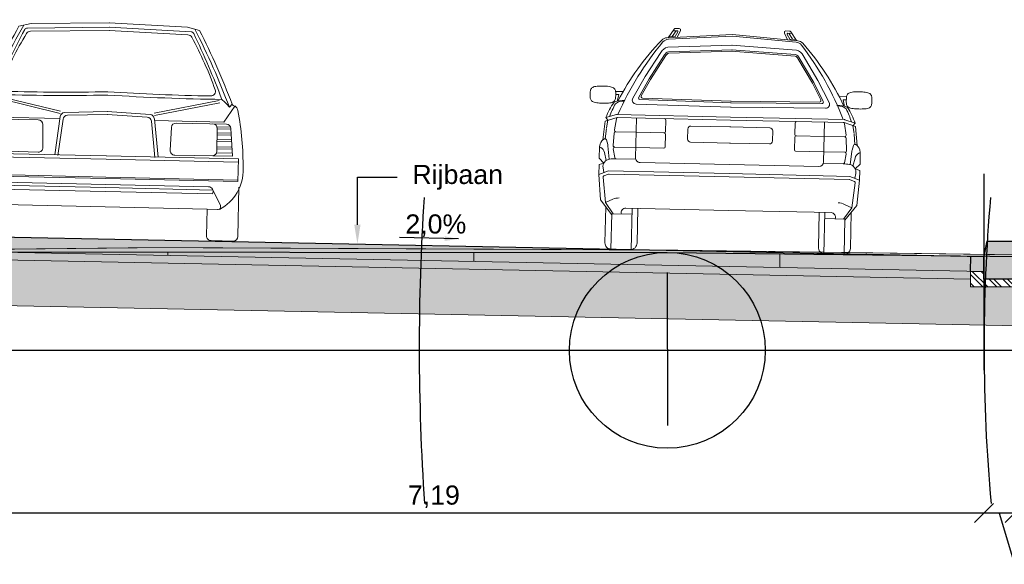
# Model space of a CAD drawing. Header units: metres. Extents: x -1 to 197910, y -70 to 354116.
# Tile 8 of 65: x 30.26 to 36.7, y -56.32 to -52.76. Entities that reach past the tile are written whole.
import ezdxf
from ezdxf import colors
from ezdxf.entities.mleader import LeaderData, LeaderLine
from ezdxf.math import Vec2, Vec3

# ---------------------------------------------------------------- set-up
doc = ezdxf.new("R2010")
doc.units = ezdxf.units.M
doc.header["$PDMODE"] = 1
doc.linetypes.add('ACAD_ISO02W100', pattern=[15, 12, -3])
for name, color, linetype, lineweight in [('B-WE-VH-VERHARDING_BETON-A-200', 252, 'Continuous', 18), ('N-WE-AL-DETAIL-G', 7, 'Continuous', 9), ('X-XX-AL-AANKLEDING-T25', 7, 'Continuous', 25), ('X-XX-AL-CONSTRUCTIELIJN-GD', 7, 'Continuous', 25), ('X-XX-AL-DETAIL1-G', 7, 'Continuous', 18), ('X-XX-AL-DETAIL1-GD', 7, 'Continuous', 25)]:
    doc.layers.add(name, color=color, linetype=linetype, lineweight=lineweight)
doc.styles.add('NLCS_ISO', font='arial.ttf')
doc.styles.add('ROMANS', font='romans.shx', dxfattribs={"width": 0.9})
doc.styles.get("Standard").update_dxf_attribs({"font": 'arial.ttf'})
doc.dimstyles.new('1_50', dxfattribs={"dimscale": 0.05, "dimtxt": 1.8, "dimasz": 1.8, "dimexe": 1.8, "dimexo": 0.625, "dimgap": 0.9, "dimtad": 1, "dimlfac": -1, "dimzin": 0, "dimdsep": 46, "dimtxsty": 'ROMANS', "dimcen": 0.9, "dimse1": 1, "dimse2": 1, "dimadec": 0, "dimazin": 0, "dimtfac": 1, "dimtix": 1, "dimtofl": 0, "dimtmove": 2, "dimatfit": 3, "dimfxl": 1, "dimtolj": 1, "dimtzin": 0, "dimarcsym": 0})
doc.dimstyles.new('NLCS_1-50', dxfattribs={"dimscale": 0.05, "dimtxt": 2.5, "dimasz": 2.5, "dimexe": 1.25, "dimexo": 0.625, "dimtad": 1, "dimtxsty": 'Standard', "dimblk": 'OBLIQUE', "dimcen": 0, "dimse1": 1, "dimse2": 1, "dimadec": 0, "dimazin": 0, "dimtfac": 1, "dimtmove": 0, "dimatfit": 3, "dimfxl": 1, "dimarcsym": 0})

# ---------------------------------------------------------------- blocks, each defined once
blk = doc.blocks.new('Auto-a6_1')
at = {"color": 0, "linetype": 'Continuous'}
for p, q in [((0.3354, 1.3885), (0.7618, 1.4196)), ((0.3435, 1.389), (0.3817, 1.4464)), ((0.3683, 1.3969), (0.3932, 1.4356)), ((0.4009, 1.4358), (0.3746, 1.4358)), ((0.3875, 1.3979), (0.4053, 1.4283)), ((0.39, 1.4508), (0.4134, 1.4508)), ((0.4224, 1.4364), (0.4009, 1.3933)), ((1.1896, 1.3885), (0.7632, 1.4196)), ((1.1026, 1.4364), (1.1241, 1.3933)), ((1.135, 1.4508), (1.1115, 1.4508)), ((1.1375, 1.3979), (1.1198, 1.4283)), ((1.1241, 1.4358), (1.1504, 1.4358)), ((1.1567, 1.3969), (1.1318, 1.4356)), ((1.1815, 1.389), (1.1433, 1.4464)), ((0.3448, 1.3792), (0.7625, 1.4096)), ((0.3479, 1.3957), (0.3875, 1.3979)), ((1.1802, 1.3792), (0.7625, 1.4096)), ((1.177, 1.3957), (1.1375, 1.3979)), ((0.2965, 1.2923), (0.1985, 1.1326)), ((0.7642, 1.3499), (0.342, 1.3274)), ((0.7658, 1.3199), (0.3468, 1.2977)), ((0.7663, 1.3099), (0.3487, 1.2877)), ((0.7587, 1.3099), (1.1763, 1.2877)), ((0.7592, 1.3199), (1.1782, 1.2977)), ((0.7608, 1.3499), (1.183, 1.3274)), ((1.2284, 1.2923), (1.3265, 1.1326)), ((0.3226, 1.2774), (0.2246, 1.1176)), ((0.3313, 1.2725), (0.2332, 1.1126)), ((1.1937, 1.2725), (1.2918, 1.1126)), ((1.2024, 1.2774), (1.3005, 1.1176)), ((0.1985, 1.1326), (0.1213, 0.9888)), ((0.2246, 1.1176), (0.1591, 0.9958)), ((0.2332, 1.1126), (0.1757, 1.0056)), ((1.2918, 1.1126), (1.3493, 1.0056)), ((1.3005, 1.1176), (1.3659, 0.9958)), ((1.3265, 1.1326), (1.4037, 0.9888)), ((-0.1574, 1.0317), (-0.1581, 1.0263)), ((-0.1561, 1.0369), (-0.1574, 1.0317)), ((-0.1542, 1.0418), (-0.1561, 1.0369)), ((-0.1514, 1.0462), (-0.1542, 1.0418)), ((-0.1478, 1.0502), (-0.1514, 1.0462)), ((-0.143, 1.0537), (-0.1478, 1.0502)), ((-0.1372, 1.0565), (-0.143, 1.0537)), ((-0.1302, 1.0587), (-0.1372, 1.0565)), ((-0.1224, 1.0604), (-0.1302, 1.0587)), ((-0.1138, 1.0617), (-0.1224, 1.0604)), ((-0.1046, 1.0626), (-0.1138, 1.0617)), ((-0.095, 1.0631), (-0.1046, 1.0626)), ((-0.0851, 1.0634), (-0.095, 1.0631)), ((-0.075, 1.0635), (-0.0851, 1.0634)), ((-0.0649, 1.0634), (-0.075, 1.0635)), ((-0.055, 1.0631), (-0.0649, 1.0634)), ((-0.0454, 1.0626), (-0.055, 1.0631)), ((-0.0362, 1.0617), (-0.0454, 1.0626)), ((-0.0276, 1.0604), (-0.0362, 1.0617)), ((-0.0198, 1.0587), (-0.0276, 1.0604)), ((-0.0128, 1.0565), (-0.0198, 1.0587)), ((-0.007, 1.0537), (-0.0128, 1.0565)), ((-0.0022, 1.0502), (-0.007, 1.0537)), ((0.0014, 1.0462), (-0.0022, 1.0502)), ((0.0042, 1.0418), (0.0014, 1.0462)), ((0.0061, 1.0369), (0.0042, 1.0418)), ((0.055, 1.03), (0.005, 1.03)), ((0.0074, 1.0317), (0.0061, 1.0369)), ((0.0081, 1.0263), (0.0074, 1.0317)), ((1.47, 1.03), (1.52, 1.03)), ((1.5169, 1.0263), (1.5176, 1.0317)), ((1.5176, 1.0317), (1.5189, 1.0369)), ((1.5189, 1.0369), (1.5208, 1.0418)), ((1.5208, 1.0418), (1.5236, 1.0462)), ((1.5236, 1.0462), (1.5272, 1.0502)), ((1.5272, 1.0502), (1.532, 1.0537)), ((1.532, 1.0537), (1.5378, 1.0565)), ((1.5378, 1.0565), (1.5448, 1.0587)), ((1.5448, 1.0587), (1.5526, 1.0604)), ((1.5526, 1.0604), (1.5612, 1.0617)), ((1.5612, 1.0617), (1.5704, 1.0626)), ((1.5704, 1.0626), (1.58, 1.0631)), ((1.58, 1.0631), (1.5899, 1.0634)), ((1.5899, 1.0634), (1.6, 1.0635)), ((1.6, 1.0635), (1.6101, 1.0634)), ((1.6101, 1.0634), (1.62, 1.0631)), ((1.62, 1.0631), (1.6296, 1.0626)), ((1.6296, 1.0626), (1.6388, 1.0617)), ((1.6388, 1.0617), (1.6474, 1.0604)), ((1.6474, 1.0604), (1.6552, 1.0587)), ((1.6552, 1.0587), (1.6622, 1.0565)), ((1.6622, 1.0565), (1.668, 1.0537)), ((1.668, 1.0537), (1.6728, 1.0502)), ((1.6728, 1.0502), (1.6764, 1.0462)), ((1.6764, 1.0462), (1.6792, 1.0418)), ((1.6792, 1.0418), (1.6811, 1.0369)), ((1.6811, 1.0369), (1.6824, 1.0317)), ((1.6824, 1.0317), (1.6831, 1.0263)), ((-0.1585, 1.0207), (-0.1586, 1.015)), ((-0.1586, 1.015), (-0.1585, 0.9943)), ((-0.1581, 1.0263), (-0.1585, 1.0207)), ((-0.1585, 0.9943), (-0.1581, 0.9887)), ((-0.1581, 0.9887), (-0.1574, 0.9833)), ((-0.1574, 0.9833), (-0.1561, 0.9781)), ((-0.1561, 0.9781), (-0.1542, 0.9732)), ((-0.1542, 0.9732), (-0.1514, 0.9688)), ((-0.1514, 0.9688), (-0.1478, 0.9648)), ((-0.0022, 0.9648), (0.0014, 0.9688)), ((0.0014, 0.9688), (0.0042, 0.9732)), ((0.0042, 0.9732), (0.0061, 0.9781)), ((0.0061, 0.9781), (0.0074, 0.9833)), ((0.0074, 0.9833), (0.0081, 0.9887)), ((0.0085, 1.0207), (0.0081, 1.0263)), ((0.0081, 0.9887), (0.0085, 0.9943)), ((0.0086, 1), (0.0085, 1.0207)), ((0.0085, 0.9943), (0.0086, 1)), ((0.03, 1.01), (0.01, 1.01)), ((0.02, 0.965), (0.03, 1.01)), ((0.1678, 0.981), (0.7646, 0.9739)), ((0.1844, 0.9909), (0.7647, 0.9839)), ((1.3406, 0.9909), (0.7603, 0.9839)), ((1.3572, 0.981), (0.7604, 0.9739)), ((1.495, 1.01), (1.515, 1.01)), ((1.505, 0.965), (1.495, 1.01)), ((1.5164, 1), (1.5165, 1.0207)), ((1.5165, 0.9943), (1.5164, 1)), ((1.5165, 1.0207), (1.5169, 1.0263)), ((1.5169, 0.9887), (1.5165, 0.9943)), ((1.5176, 0.9833), (1.5169, 0.9887)), ((1.5189, 0.9781), (1.5176, 0.9833)), ((1.5208, 0.9732), (1.5189, 0.9781)), ((1.5236, 0.9688), (1.5208, 0.9732)), ((1.5272, 0.9648), (1.5236, 0.9688)), ((1.6764, 0.9688), (1.6728, 0.9648)), ((1.6792, 0.9732), (1.6764, 0.9688)), ((1.6811, 0.9781), (1.6792, 0.9732)), ((1.6824, 0.9833), (1.6811, 0.9781)), ((1.6831, 0.9887), (1.6824, 0.9833)), ((1.6831, 1.0263), (1.6835, 1.0207)), ((1.6835, 0.9943), (1.6831, 0.9887)), ((1.6835, 1.0207), (1.6836, 1.015)), ((1.6836, 1.015), (1.6835, 0.9943)), ((-0.1478, 0.9648), (-0.143, 0.9613)), ((-0.143, 0.9613), (-0.1372, 0.9585)), ((-0.1372, 0.9585), (-0.1302, 0.9563)), ((-0.1302, 0.9563), (-0.1224, 0.9546)), ((-0.1224, 0.9546), (-0.1138, 0.9533)), ((-0.1138, 0.9533), (-0.1046, 0.9524)), ((-0.1046, 0.9524), (-0.095, 0.9519)), ((-0.095, 0.9519), (-0.0851, 0.9516)), ((-0.0851, 0.9516), (-0.075, 0.9515)), ((-0.075, 0.9515), (-0.0649, 0.9516)), ((-0.0649, 0.9516), (-0.055, 0.9519)), ((-0.055, 0.9519), (-0.0454, 0.9524)), ((-0.0454, 0.9524), (-0.0362, 0.9533)), ((-0.0362, 0.9533), (-0.0276, 0.9546)), ((-0.0276, 0.9546), (-0.0198, 0.9563)), ((-0.0198, 0.9563), (-0.0128, 0.9585)), ((-0.0128, 0.9585), (-0.007, 0.9613)), ((-0.007, 0.9613), (-0.0022, 0.9648)), ((0.1427, 0.9513), (0.7642, 0.9439)), ((1.3823, 0.9513), (0.7608, 0.9439)), ((1.532, 0.9613), (1.5272, 0.9648)), ((1.5378, 0.9585), (1.532, 0.9613)), ((1.5448, 0.9563), (1.5378, 0.9585)), ((1.5526, 0.9546), (1.5448, 0.9563)), ((1.5612, 0.9533), (1.5526, 0.9546)), ((1.5704, 0.9524), (1.5612, 0.9533)), ((1.58, 0.9519), (1.5704, 0.9524)), ((1.5899, 0.9516), (1.58, 0.9519)), ((1.6, 0.9515), (1.5899, 0.9516)), ((1.6101, 0.9516), (1.6, 0.9515)), ((1.62, 0.9519), (1.6101, 0.9516)), ((1.6296, 0.9524), (1.62, 0.9519)), ((1.6388, 0.9533), (1.6296, 0.9524)), ((1.6474, 0.9546), (1.6388, 0.9533)), ((1.6552, 0.9563), (1.6474, 0.9546)), ((1.6622, 0.9585), (1.6552, 0.9563)), ((1.668, 0.9613), (1.6622, 0.9585)), ((1.6728, 0.9648), (1.668, 0.9613)), ((0.0205, 0.86), (-0.056, 0.8356)), ((0.0159, 0.8795), (-0.0515, 0.858)), ((-0.0515, 0.858), (-0.0383, 0.841)), ((-0.0468, 0.7906), (-0.0381, 0.8413)), ((0.0057, 0.7783), (0.017, 0.8522)), ((0.0189, 0.88), (0.7625, 0.88)), ((0.0205, 0.86), (0.7625, 0.86)), ((0.1478, 0.6), (0.1478, 0.86)), ((0.3401, 0.85), (0.3401, 0.7767)), ((1.5061, 0.88), (0.7625, 0.88)), ((1.5045, 0.86), (0.7625, 0.86)), ((1.1849, 0.85), (1.1849, 0.7767)), ((1.3772, 0.6), (1.3772, 0.86)), ((1.5045, 0.86), (1.581, 0.8356)), ((1.5193, 0.7783), (1.508, 0.8522)), ((1.5091, 0.8795), (1.5765, 0.858)), ((1.5718, 0.7906), (1.5631, 0.8413)), ((1.5765, 0.858), (1.5633, 0.841)), ((-0.0693, 0.7118), (-0.056, 0.8356)), ((-0.0543, 0.7194), (-0.0468, 0.7865)), ((0.485, 0.795), (0.485, 0.73)), ((0.765, 0.815), (0.505, 0.815)), ((0.76, 0.815), (1.02, 0.815)), ((1.04, 0.795), (1.04, 0.73)), ((1.5793, 0.7194), (1.5718, 0.7865)), ((1.5943, 0.7118), (1.581, 0.8356)), ((-0.0363, 0.6824), (-0.0451, 0.7122)), ((-0.0006, 0.677), (0.0033, 0.7572)), ((0.0132, 0.7667), (0.1478, 0.7667)), ((0.1478, 0.7667), (0.3301, 0.7667)), ((0.3401, 0.7567), (0.3401, 0.6765)), ((0.505, 0.71), (0.765, 0.71)), ((1.02, 0.71), (0.76, 0.71)), ((1.1849, 0.7567), (1.1849, 0.6765)), ((1.3772, 0.7667), (1.1949, 0.7667)), ((1.5118, 0.7667), (1.3772, 0.7667)), ((1.5256, 0.677), (1.5217, 0.7572)), ((1.5613, 0.6824), (1.5701, 0.7122)), ((-0.0858, 0.6849), (-0.09, 0.6671)), ((-0.09, 0.6671), (-0.09, 0.5921)), ((-0.0806, 0.6618), (-0.09, 0.6671)), ((-0.025, 0.5874), (-0.0345, 0.6737)), ((0.0113, 0.5982), (0.001, 0.6547)), ((0.0109, 0.6665), (0.1478, 0.6665)), ((0.1478, 0.6665), (0.3301, 0.6665)), ((1.3772, 0.6665), (1.1949, 0.6665)), ((1.5141, 0.6665), (1.3772, 0.6665)), ((1.5137, 0.5982), (1.524, 0.6547)), ((1.55, 0.5874), (1.5595, 0.6737)), ((1.6056, 0.6618), (1.615, 0.6671)), ((1.6108, 0.6849), (1.615, 0.6671)), ((1.615, 0.6671), (1.615, 0.5921)), ((-0.0592, 0.5607), (-0.09, 0.5921)), ((-0.0434, 0.5773), (-0.0567, 0.6303)), ((0.02, 0.59), (0.1478, 0.59)), ((1.505, 0.59), (1.3772, 0.59)), ((1.5684, 0.5773), (1.5816, 0.6303)), ((1.5842, 0.5607), (1.615, 0.5921)), ((-0.0592, 0.5607), (-0.09, 0.55)), ((-0.09, 0.55), (-0.09, 0.4857)), ((-0.0577, 0.498), (-0.0636, 0.5291)), ((0.1778, 0.57), (0.7625, 0.57)), ((1.3472, 0.57), (0.7625, 0.57)), ((1.5827, 0.498), (1.5886, 0.5291)), ((1.5842, 0.5607), (1.615, 0.55)), ((1.615, 0.55), (1.615, 0.4857)), ((-0.09, 0.4857), (-0.0264, 0.51)), ((-0.09, 0.4857), (-0.075, 0.32)), ((-0.0432, 0.3035), (-0.0613, 0.4675)), ((-0.0571, 0.4768), (-0.0274, 0.4882)), ((-0.0264, 0.51), (0.7625, 0.51)), ((-0.0217, 0.49), (0.7625, 0.49)), ((1.5514, 0.51), (0.7625, 0.51)), ((1.5467, 0.49), (0.7625, 0.49)), ((1.615, 0.4857), (1.5514, 0.51)), ((1.5821, 0.4768), (1.5524, 0.4882)), ((1.5682, 0.3035), (1.5864, 0.4675)), ((1.615, 0.4857), (1.6, 0.32)), ((-0.0432, 0.3035), (0.0051, 0.3258)), ((1.5682, 0.3035), (1.5199, 0.3258)), ((-0.075, 0.32), (0, 0.2236)), ((0.0103, 0.23), (-0.0432, 0.3035)), ((-0.04, 0.275), (-0.04, 0.0395)), ((0.0923, 0.27), (0.7625, 0.27)), ((0.1333, 0.27), (0.1333, 0)), ((0.17, 0.04), (0.17, 0.27)), ((1.4327, 0.27), (0.7625, 0.27)), ((1.355, 0.04), (1.355, 0.27)), ((1.3917, 0.27), (1.3917, 0)), ((1.5147, 0.23), (1.5682, 0.3035)), ((1.6, 0.32), (1.525, 0.2236)), ((1.565, 0.275), (1.565, 0.0395)), ((0, 0.23), (0.1333, 0.23)), ((0, 0), (0, 0.23)), ((1.525, 0.23), (1.3917, 0.23)), ((1.525, 0), (1.525, 0.23)), ((0, 0), (0.125, 0)), ((0.125, 0), (0.13, 0)), ((1.4, 0), (1.395, 0)), ((1.525, 0), (1.4, 0))]:
    blk.add_line(p, q, dxfattribs=at)
at = {"color": 0, "linetype": 'Continuous', "flags": 128}
blk.add_lwpolyline([(-0.0281, 0.8655, -0.031223), (0.0083, 0.9504, -0.183266), (0.0652, 0.9685)], format="xyb", dxfattribs=at)
at = {"color": 0, "linetype": 'Continuous'}
for centre, radius, start, end in [((0.39, 1.4408), 0.01, 90, 146.34331), ((0.4009, 1.4308), 0.005, 329.7519, 90), ((0.4135, 1.4408), 0.01, 333.43495, 90), ((1.1115, 1.4408), 0.01, 90, 206.56505), ((1.1241, 1.4308), 0.005, 90, 210.2481), ((1.135, 1.4408), 0.01, 33.65669, 90), ((1.5437, 0.2206), 1.6936, 137.1356, 153.8143), ((1.8569, 0.1246), 1.9805, 141.38886, 157.57895), ((0.339, 1.3386), 0.05, 94.16506, 137.1356), ((0.3484, 1.3293), 0.05, 94.16506, 141.38886), ((1.1766, 1.3293), 0.05, 38.61114, 85.83494), ((1.186, 1.3386), 0.05, 42.8644, 85.83494), ((-0.3319, 0.1246), 1.9805, 22.42105, 38.61114), ((-0.0187, 0.2206), 1.6936, 26.1857, 42.8644), ((0.359, 1.2585), 0.071, 103.83346, 151.60818), ((0.359, 1.2585), 0.041, 107.25904, 152.60342), ((0.359, 1.2585), 0.031, 109.40631, 153.22559), ((1.166, 1.2585), 0.031, 26.77441, 70.59369), ((1.166, 1.2585), 0.041, 27.39658, 72.74096), ((1.166, 1.2585), 0.071, 28.39182, 76.16654), ((0.0572, 0.8416), 0.131, 84.78527, 116.14852), ((0.143, 0.9763), 0.025, 150.14629, 269.31324), ((0.1679, 0.991), 0.01, 151.76244, 269.31324), ((0.1845, 1.0008), 0.01, 151.76244, 269.31324), ((1.3405, 1.0008), 0.01, 270.68676, 28.23756), ((1.3571, 0.991), 0.01, 270.68676, 28.23756), ((1.382, 0.9763), 0.025, 270.68676, 29.85371), ((1.4678, 0.8416), 0.131, 63.85148, 95.21473), ((1.4644, 0.8844), 0.0842, 51.5541, 93.0946), ((0.2883, 0.7502), 0.3565, 144.09921, 162.39194), ((0.8558, 0.6165), 0.7405, 19.64829, 26.80184), ((1.2367, 0.7502), 0.3565, 17.60806, 35.90079), ((0.0189, 0.87), 0.01, 90, 107.69933), ((0.0269, 0.8506), 0.01, 90, 170.95994), ((0.3301, 0.85), 0.01, 0, 90), ((1.1949, 0.85), 0.01, 90, 180), ((1.4981, 0.8506), 0.01, 9.04006, 90), ((1.5061, 0.87), 0.01, 72.30067, 90), ((0.0156, 0.7767), 0.01, 170.95994, 270), ((0.3301, 0.7767), 0.01, 270, 0), ((0.505, 0.795), 0.02, 90, 180), ((1.02, 0.795), 0.02, 0, 90), ((1.1949, 0.7767), 0.01, 180, 270), ((1.5094, 0.7767), 0.01, 270, 9.04006), ((-0.0371, 0.6734), 0.05, 116.06206, 166.78649), ((-0.0547, 0.7094), 0.01, 16.49031, 116.06206), ((0.0132, 0.7567), 0.01, 90, 177.22906), ((0.3301, 0.7567), 0.01, 0, 90), ((0.505, 0.73), 0.02, 180, 270), ((1.02, 0.73), 0.02, 270, 0), ((1.1949, 0.7567), 0.01, 90, 180), ((1.5118, 0.7567), 0.01, 2.77094, 90), ((1.5797, 0.7094), 0.01, 63.93794, 163.50969), ((1.5621, 0.6734), 0.05, 13.21351, 63.93794), ((-0.1052, 0.6182), 0.05, 14.02411, 60.62019), ((-0.0842, 0.6682), 0.05, 6.33453, 16.49031), ((0.0094, 0.6765), 0.01, 177.22906, 270), ((0.0109, 0.6565), 0.01, 90, 190.31902), ((0.3301, 0.6765), 0.01, 270, 0), ((1.1949, 0.6765), 0.01, 180, 270), ((1.5141, 0.6565), 0.01, 349.68098, 90), ((1.5156, 0.6765), 0.01, 270, 2.77094), ((1.6092, 0.6682), 0.05, 163.50969, 173.66547), ((1.6302, 0.6182), 0.05, 119.37981, 165.97589), ((-0.0144, 0.5384), 0.05, 98.75436, 190.61966), ((0.0101, 0.3793), 0.211, 87.29757, 98.75436), ((0.0211, 0.6), 0.01, 190.31902, 270), ((0.1778, 0.6), 0.03, 180, 270), ((1.3472, 0.6), 0.03, 270, 0), ((1.5039, 0.6), 0.01, 270, 349.68098), ((1.5149, 0.3793), 0.211, 81.24564, 92.70243), ((1.5394, 0.5384), 0.05, 349.38034, 81.24564), ((-0.0514, 0.4686), 0.01, 124.83776, 186.70655), ((-0.0217, 0.48), 0.01, 90, 124.83776), ((1.5467, 0.48), 0.01, 55.16224, 90), ((1.5764, 0.4686), 0.01, 353.29345, 55.16224), ((0.047, 0.235), 0.1, 90, 114.7897), ((1.478, 0.235), 0.1, 65.2103, 90), ((0.0923, 0.24), 0.03, 90, 199.47122), ((1.4327, 0.24), 0.03, 340.52878, 90), ((0, 0.0395), 0.04, 180, 270), ((0.1275, 0.0425), 0.0426, 266.63354, 3.36646), ((1.3975, 0.0425), 0.0426, 176.63354, 273.36646), ((1.525, 0.0395), 0.04, 270, 0)]:
    blk.add_arc(centre, radius, start, end, dxfattribs=at)
blk.add_point((1.6825, 0), dxfattribs=at)
blk = doc.blocks.new('auto-v18_1')
at = {"color": 0, "linetype": 'Continuous'}
for p, q in [((0.2501, 1.3713), (0.3302, 1.3905)), ((0.3057, 1.3615), (0.8415, 1.3795)), ((0.3259, 1.3404), (0.8415, 1.3577)), ((0.3302, 1.3905), (0.8415, 1.4077)), ((1.3514, 1.3905), (0.8401, 1.4077)), ((1.3759, 1.3615), (0.8401, 1.3795)), ((1.3557, 1.3404), (0.8401, 1.3577)), ((1.4316, 1.3713), (1.3514, 1.3905)), ((0.1085, 0.9012), (0.5321, 0.8086)), ((0.1116, 0.9153), (0.5352, 0.8228)), ((1.57, 0.9153), (1.1465, 0.8228)), ((1.5731, 0.9012), (1.1496, 0.8086)), ((0.0775, 0.775), (0.0093, 0.8825)), ((0.0442, 0.8731), (0.0268, 0.894)), ((1.6041, 0.775), (1.6724, 0.8825)), ((1.6374, 0.8731), (1.6549, 0.894)), ((0.0775, 0.775), (0.5312, 0.775)), ((0.5031, 0.5371), (0.5331, 0.7877)), ((0.5615, 0.8141), (0.8415, 0.827)), ((0.5805, 0.7971), (0.8424, 0.8092)), ((1.1011, 0.7971), (0.8393, 0.8092)), ((1.1201, 0.8141), (0.8401, 0.827)), ((1.1785, 0.5371), (1.1485, 0.7877)), ((1.6041, 0.775), (1.1504, 0.775)), ((0.031, 0.7358), (0.0162, 0.5552)), ((0.1204, 0.7315), (0.0305, 0.7315)), ((0.0334, 0.7446), (0.123, 0.7446)), ((0.0608, 0.7624), (0.3903, 0.7624)), ((0.1204, 0.5841), (0.1204, 0.7324)), ((0.4203, 0.7337), (0.4247, 0.5836)), ((0.5243, 0.5339), (0.5521, 0.7707)), ((1.1574, 0.5339), (1.1295, 0.7707)), ((1.2613, 0.7337), (1.2569, 0.5836)), ((1.6208, 0.7624), (1.2913, 0.7624)), ((1.6482, 0.7446), (1.5587, 0.7446)), ((1.5613, 0.5841), (1.5613, 0.7324)), ((1.5613, 0.7315), (1.6511, 0.7315)), ((1.6506, 0.7358), (1.6654, 0.5552)), ((0.1204, 0.6923), (0.026, 0.6923)), ((0.1204, 0.6489), (0.026, 0.6489)), ((0.0275, 0.7054), (0.1204, 0.7054)), ((0.0275, 0.662), (0.1204, 0.662)), ((1.6541, 0.7054), (1.5613, 0.7054)), ((1.5613, 0.6923), (1.6556, 0.6923)), ((1.6541, 0.662), (1.5613, 0.662)), ((1.5613, 0.6489), (1.6556, 0.6489)), ((0.1204, 0.6006), (0.0215, 0.6006)), ((0.023, 0.6137), (0.1204, 0.6137)), ((1.6586, 0.6137), (1.5613, 0.6137)), ((1.5613, 0.6006), (1.6601, 0.6006)), ((-0.022, 0.5371), (0.8392, 0.5371)), ((-0.022, 0.3894), (-0.022, 0.5371)), ((-0.022, 0.5164), (0.8408, 0.5164)), ((0.3945, 0.5523), (0.0162, 0.5552)), ((0.0185, 0.5745), (0.1219, 0.5745)), ((1.7036, 0.5164), (0.8408, 0.5164)), ((1.7036, 0.5371), (0.8424, 0.5371)), ((1.2872, 0.5523), (1.6654, 0.5552)), ((1.6632, 0.5745), (1.5597, 0.5745)), ((1.7036, 0.3894), (1.7036, 0.5371)), ((-0.022, 0.3994), (0.8408, 0.3994)), ((-0.022, 0.3894), (0.8408, 0.3894)), ((1.7036, 0.3994), (0.8408, 0.3994)), ((1.7036, 0.3894), (0.8408, 0.3894)), ((-0.03, 0.03), (-0.03, 0.3531)), ((0.0891, 0.233), (0.1396, 0.3303)), ((0.1396, 0.3303), (0.8409, 0.3303)), ((0.1681, 0.3512), (0.8409, 0.3512)), ((1.5135, 0.3512), (0.8408, 0.3512)), ((1.5421, 0.3303), (0.8408, 0.3303)), ((1.5925, 0.233), (1.5421, 0.3303)), ((1.7116, 0.03), (1.7116, 0.3531)), ((0.1428, 0.305), (0.8409, 0.305)), ((1.5388, 0.305), (0.8408, 0.305)), ((0.1068, 0.2038), (0.1748, 0.2038)), ((0.1748, 0.2038), (0.1748, 0.03)), ((0.1748, 0.2038), (0.8408, 0.2038)), ((1.5068, 0.2038), (0.8408, 0.2038)), ((1.5748, 0.2038), (1.5068, 0.2038)), ((1.5068, 0.2038), (1.5068, 0.03)), ((0, 0), (0.1448, 0)), ((1.6816, 0), (1.5368, 0))]:
    blk.add_line(p, q, dxfattribs=at)
for centre, radius, start, end in [((4.793, -1.0447), 5.1454, 151.99518, 157.86841), ((4.793, -1.0447), 5.1214, 151.75154, 158.00917), ((0.3064, 1.3415), 0.02, 91.924, 153.12037), ((1.3752, 1.3415), 0.02, 26.87963, 88.076), ((-3.1113, -1.0447), 5.1214, 21.99083, 28.24846), ((-3.1113, -1.0447), 5.1454, 22.13159, 28.00482), ((5.1701, -1.1238), 5.4728, 153.12037, 158.03035), ((2.3446, 0.1504), 2.3574, 150.1047, 159.25459), ((0.3269, 1.3104), 0.03, 91.924, 150.1047), ((1.3547, 1.3104), 0.03, 29.8953, 88.076), ((-0.663, 0.1504), 2.3574, 20.74541, 29.8953), ((-3.4884, -1.1238), 5.4728, 21.96965, 26.87963), ((0.1681, 0.9748), 0.03, 159.25459, 269.62676), ((1.5135, 0.9748), 0.03, 270.37324, 20.74541), ((0.242, 0.7213), 0.2493, 126.16228, 142.51383), ((0.2557, 14.4165), 13.4937, 269.31639, 272.48544), ((0.2557, 14.4165), 13.472, 269.62676, 272.49235), ((1.4259, 14.4165), 13.472, 267.50765, 270.37324), ((1.4259, 14.4165), 13.4937, 267.51456, 270.68361), ((1.4396, 0.7213), 0.2493, 37.48617, 53.83772), ((1.981, 0.438), 2.0357, 168.22317, 178.99767), ((0.0338, 0.8424), 0.047, 121.42486, 166.35783), ((0.0098, 0.9007), 0.0183, 268.29174, 338.20651), ((1.6718, 0.9007), 0.0183, 201.79349, 271.70826), ((1.6479, 0.8424), 0.047, 13.64217, 58.57514), ((-0.2994, 0.438), 2.0357, 1.00233, 11.77682), ((0.5629, 0.784), 0.03, 94.02838, 171.3846), ((0.5819, 0.7672), 0.03, 92.64262, 173.29654), ((1.0998, 0.7672), 0.03, 6.70346, 87.35738), ((1.1187, 0.784), 0.03, 8.6154, 85.97162), ((0.0608, 0.7324), 0.03, 90, 173.41825), ((0.1504, 0.7324), 0.03, 90, 180), ((0.3903, 0.7324), 0.03, 2.58294, 90), ((1.2913, 0.7324), 0.03, 90, 177.41706), ((1.5313, 0.7324), 0.03, 0, 90), ((1.6208, 0.7324), 0.03, 6.58175, 90), ((0.1504, 0.5841), 0.03, 180, 269.51238), ((0.3947, 0.5823), 0.03, 269.51238, 2.58295), ((1.2869, 0.5823), 0.03, 177.41705, 270.48762), ((1.5313, 0.5841), 0.03, 270.48763, 0), ((0.2369, 0.4579), 0.2917, 176.91144, 240.57421), ((1.4447, 0.4579), 0.2917, 299.42579, 3.08856), ((0.1681, 0.3212), 0.03, 90, 212.38711), ((1.5135, 0.3212), 0.03, 327.61289, 90), ((0.1068, 0.2238), 0.02, 152.59782, 270), ((1.5748, 0.2238), 0.02, 270, 27.40218), ((0, 0.03), 0.03, 180, 270), ((0.1448, 0.03), 0.03, 270, 0), ((1.5368, 0.03), 0.03, 180, 270), ((1.6816, 0.03), 0.03, 270, 0)]:
    blk.add_arc(centre, radius, start, end, dxfattribs=at)
blk.add_point((1.7308, -0.0062), dxfattribs=at)
blk = doc.blocks.new('_Oblique')
at = {"color": 0, "linetype": 'ByBlock', "lineweight": -2}
blk.add_line((-0.5, -0.5), (0.5, 0.5), dxfattribs=at)
blk = doc.blocks.new('*D44')
at = {"layer": 'Defpoints', "color": 0, "transparency": 16777216}
for p in [(36.7663, -54.2109), (36.5663, -54.4609), (36.5663, -55.9888)]:
    blk.add_point(p, dxfattribs=at)
at = {"layer": 'N-WE-AL-DETAIL-G', "color": 0, "lineweight": -2, "transparency": 16777216}
for p, q in [((36.7663, -55.9888), (36.5663, -55.9888)), ((36.6663, -55.9888), (36.7667, -56.3236)), ((36.7667, -56.3236), (37.1535, -56.3236))]:
    blk.add_line(p, q, dxfattribs=at)
at = {"layer": 'N-WE-AL-DETAIL-G', "color": 0, "lineweight": -2, "transparency": 16777216, "xscale": 0.125, "yscale": 0.125, "zscale": 0.125, "rotation": 180}
blk.add_blockref('_Oblique', (36.5663, -55.9888), dxfattribs=at)
at = {"layer": 'N-WE-AL-DETAIL-G', "color": 0, "lineweight": -2, "transparency": 16777216, "xscale": 0.125, "yscale": 0.125, "zscale": 0.125}
blk.add_blockref('_Oblique', (36.7663, -55.9888), dxfattribs=at)
at = {"layer": 'N-WE-AL-DETAIL-G', "color": 0, "transparency": 16777216, "insert": (36.9601, -56.2172), "char_height": 0.125, "attachment_point": 5}
blk.add_mtext('0,20', dxfattribs=at)
blk = doc.blocks.new('*D45')
at = {"layer": 'Defpoints', "color": 0, "transparency": 16777216}
for p in [(29.3755, -54.4171), (36.5663, -54.4609), (29.3755, -55.9888)]:
    blk.add_point(p, dxfattribs=at)
at = {"layer": 'N-WE-AL-DETAIL-G', "color": 0, "lineweight": -2, "transparency": 16777216}
blk.add_line((36.5663, -55.9888), (29.3755, -55.9888), dxfattribs=at)
at = {"layer": 'N-WE-AL-DETAIL-G', "color": 0, "lineweight": -2, "transparency": 16777216, "xscale": 0.125, "yscale": 0.125, "zscale": 0.125, "rotation": 180}
blk.add_blockref('_Oblique', (29.3755, -55.9888), dxfattribs=at)
at = {"layer": 'N-WE-AL-DETAIL-G', "color": 0, "lineweight": -2, "transparency": 16777216, "xscale": 0.125, "yscale": 0.125, "zscale": 0.125}
blk.add_blockref('_Oblique', (36.5663, -55.9888), dxfattribs=at)
at = {"layer": 'N-WE-AL-DETAIL-G', "color": 0, "transparency": 16777216, "insert": (32.9709, -55.8825), "char_height": 0.125, "attachment_point": 5}
blk.add_mtext('7,19', dxfattribs=at)

msp = doc.modelspace()

# ---------------------------------------------------------------- hatches: boundary and pattern name
at = {"layer": 'B-WE-VH-VERHARDING_BETON-A-200'}
h = msp.add_hatch(dxfattribs=at)
h.set_pattern_fill('AVH-BETONPLAAT_BLOK', pattern_type=2)
h.set_pattern_definition([(0, (-36.7696, -12.491), (0, 2), []), (90, (-36.7696, -12.491), (-2, 1e-16), [])])
h.paths.add_polyline_path([(36.5663, -54.3109), (36.3731, -54.3071), (34.4966, -54.2853), (30.0726, -54.2814), (36.5663, -54.4109)])
at = {"layer": 'N-WE-AL-DETAIL-G', "true_color": 0x45291c}
h = msp.add_hatch(color=19, dxfattribs=at)
h.dxf.hatch_style = 1
edge = h.paths.add_edge_path()
edge.add_line((29.3555, -54.1671), (29.3755, -54.2671))
edge.add_line((29.3755, -54.2671), (29.4997, -54.2694))
edge.add_line((29.4997, -54.2694), (29.5596, -54.2709))
edge.add_line((29.5596, -54.2709), (36.5663, -54.4109))
edge.add_line((36.5663, -54.4109), (36.5663, -54.3109))
edge.add_line((36.5663, -54.3109), (34.1288, -54.2635))
edge.add_arc((34.129, -54.2235), 0.04, 254.84133, 269.71831, ccw=False)
edge.add_line((34.1185, -54.2621), (29.3555, -54.1671))
at = {"layer": 'N-WE-AL-DETAIL-G'}
h = msp.add_hatch(color=252, dxfattribs=at)
h.dxf.hatch_style = 1
h.paths.add_polyline_path([(36.7663, -54.2109), (36.5863, -54.2109), (36.5663, -54.3109), (36.5663, -54.4609), (36.7663, -54.4609)])
at = {"layer": 'N-WE-AL-DETAIL-G', "linetype": 'Continuous'}
h = msp.add_hatch(dxfattribs=at)
h.set_pattern_fill('AR-SAND', color=252, scale=0.001, angle=45, style=0)
h.set_pattern_definition([(82.5, (32.21665, -54.417584), (-0.03573813, 0.03347535), [0, -0.038608, 0, -0.04318, 0, -0.041275]), (52.5, (32.21665, -54.417584), (-0.0189011, 0.0824733), [0, -0.020828, 0, -0.034798, 0, -0.013335]), (12.5, (32.194557, -54.439676), (0.05583, 0.05603323), [0, -0.0127, 0, -0.04572, 0, -0.05969]), (2.5, (32.19456, -54.439676), (0.0382281, 0.0697551), [0, -0.00635, 0, -0.029972, 0, -0.03429])])
h.paths.add_polyline_path([(36.4773, -54.4592), (36.4773, -54.4092), (29.3755, -54.2671), (29.3755, -54.3175)])
h = msp.add_hatch(dxfattribs=at)
h.set_pattern_fill('GRAVEL', color=252, scale=0.015, style=0)
h.set_pattern_definition([(228.012788, (-36.4953, -12.110098), (-3.048, -3.429), [0.0512582, -5.0745725]), (184.96974, (-36.52959, -12.148198), (4.5719999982, 0.3810000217), [0.0879607, -8.7081073]), (132.510447, (-36.61722, -12.155818), (3.8100000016, -4.1909999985), [0.0620222, -6.1402084]), (267.27369, (-36.76581, -12.251068), (0.3810000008, 7.62), [0.0801007, -7.9299656]), (292.833654, (-36.76962, -12.331078), (-1.905, 4.572), [0.078545, -7.7759712]), (357.27369, (-36.73914, -12.403468), (-7.62, 0.3810000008), [0.0801007, -7.9299656]), (37.69424, (-36.65913, -12.407278), (-4.9529999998, -3.8100000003), [0.105929, -10.4869673]), (72.255328, (-36.57531, -12.342508), (2.6670000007, 8.3819999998), [0.100008, -9.9007885]), (121.429566, (-36.54483, -12.247258), (-3.0480000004, 4.9529999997), [0.080372, -7.9568319]), (175.23636, (-36.58674, -12.178678), (4.191, -0.381000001), [0.091757, -4.4960905]), (222.397438, (-36.67818, -12.171058), (-4.5719999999, -4.1910000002), [0.1186617, -11.7475159]), (138.814075, (-36.38862, -12.254878), (-2.667, 2.286), [0.0405007, -4.0095849]), (171.469234, (-36.4191, -12.228208), (4.953, -0.761999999), [0.0770523, -7.6281958]), (225, (-36.4953, -12.21678), (-5e-17, -0.381), [0.0538814, -0.484934]), (203.19859, (-36.52197, -12.17106), (1.905, 0.762), [0.0290162, -2.8725934]), (291.80141, (-36.54864, -12.18249), (-0.381, 1.143), [0.0410348, -2.010713]), (30.96376, (-36.5334, -12.22059), (1.143, 0.762), [0.066648, -2.1549447]), (161.56505, (-36.47625, -12.1863), (0.762, -0.381), [0.048193, -1.1566347]), (16.38954, (-36.76962, -12.182488), (3.81, 1.143), [0.0675132, -6.683824]), (70.346176, (-36.70485, -12.163438), (-1.524, -4.191), [0.0566398, -5.6073324]), (293.19859, (-36.47625, -12.1101), (-0.762, 1.905), [0.058032, -2.8435775]), (343.61046, (-36.45339, -12.163438), (-3.81, 1.143), [0.0675132, -6.683824]), (339.443955, (-36.76962, -12.418708), (-1.905, 0.762), [0.0651053, -3.1901601]), (294.77514, (-36.70866, -12.441568), (-1.905000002, 4.190999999), [0.0545508, -5.400539]), (66.80141, (-36.47244, -12.4911), (0.762, 1.905), [0.058032, -2.8435775]), (17.354025, (-36.44958, -12.437758), (-4.953, -1.5240000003), [0.0638674, -6.3228564]), (69.443955, (-36.65913, -12.491098), (-0.762, -1.905), [0.0325526, -3.2227128]), (101.30993, (-36.4953, -12.4911), (-0.381, 1.524), [0.0194272, -1.9232992]), (165.96376, (-36.49911, -12.47205), (1.143, -0.381), [0.078545, -1.4923582]), (186.009006, (-36.57531, -12.452998), (3.81, 0.381), [0.07279, -7.2062047]), (303.69007, (-36.5334, -12.25488), (-0.381, 0.762), [0.0549486, -1.3187665]), (353.157227, (-36.50292, -12.300598), (6.477, -0.7619999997), [0.0959335, -9.4974014]), (60.945396, (-36.40767, -12.312028), (-1.524, -2.667), [0.0392262, -3.8834088]), (90, (-36.38862, -12.27774), (-0.381, 0.381), [0.02286, -0.35814]), (120.256437, (-36.58293, -12.441568), (1.524, -2.667), [0.05293, -5.2400911]), (48.012787, (-36.6096, -12.395848), (3.048, 3.429), [0.1025164, -5.0233143]), (0, (-36.54102, -12.31965), (0.381, 0.381), [0.09906, -0.28194]), (325.304846, (-36.44196, -12.319648), (3.8100000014, -2.666999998), [0.0602414, -5.9638975]), (254.054604, (-36.39243, -12.35394), (-0.381, -1.524), [0.0554744, -2.7182475]), (207.645975, (-36.40767, -12.407278), (-7.2390000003, -3.8099999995), [0.0903218, -8.9418697]), (175.426079, (-36.48768, -12.449188), (-4.953, 0.381), [0.0955544, -9.459877])])
h.paths.add_polyline_path([(29.3755, -54.3175), (29.3755, -54.4171), (29.3715, -54.6175), (36.908, -54.7678), (36.9133, -54.5109), (36.7633, -54.5109), (36.4773, -54.5109), (36.4773, -54.4592)])
h = msp.add_hatch(dxfattribs=at)
h.set_pattern_fill('STEEL', color=252, scale=0.02, angle=90, style=0)
h.set_pattern_definition([(135, (-36.76962, -12.4911), (-0.04490128, -0.04490128), []), (135, (-36.80137, -12.4911), (-0.04490128, -0.04490128), [])])
h.paths.add_polyline_path([(36.9133, -54.5109), (36.9133, -54.4609), (36.7663, -54.3359), (36.7663, -54.4609), (36.5663, -54.4609), (36.5633, -54.4609), (36.5663, -54.4114), (36.4773, -54.4092), (36.4773, -54.5109), (36.7633, -54.5109)], flags=17)

# ---------------------------------------------------------------- linework, layer by layer
msp.add_lwpolyline([(36.5663, -54.4114), (36.4773, -54.4092), (36.4793, -54.3092), (36.5663, -54.3109)], close=True)
at = {"layer": 'Defpoints'}
for points in [[(36.5669, -55.0547), (36.5669, -53.7706)], [(34.4962, -54.4168), (34.497, -55.4168)], [(50.7757, -54.9253), (23.8925, -54.9253)], [(48.0199, -54.9253), (44.8713, -54.9253), (38.3675, -54.9253), (38.2675, -54.9253), (36.7669, -54.9253), (36.5666, -54.9253), (29.5151, -54.9253)]]:
    msp.add_lwpolyline(points, dxfattribs=at)
msp.add_circle((34.4966, -54.9253), 0.64, dxfattribs=at)
at = {"layer": 'Defpoints', "color": 2}
for radius, start, end in [(15.1445, 176.28893, 183.86101), (11.4531, 175.09028, 185.10831)]:
    msp.add_arc((48.0198, -54.9055), radius, start, end, dxfattribs=at)
at = {"layer": 'N-WE-AL-DETAIL-G', "color": 42, "linetype": 'ACAD_ISO02W100', "ltscale": 0.01, "const_width": 0.005, "flags": 128}
msp.add_lwpolyline([(23.8925, -54.1141), (24.2107, -54.1116), (26.5624, -54.1105), (27.964, -54.1371), (29.2332, -54.1719), (29.3324, -54.2376), (29.3751, -54.2671), (29.4997, -54.2694), (29.5596, -54.2709), (31.1657, -54.2534), (34.4966, -54.2698), (37.3631, -54.309), (39.6702, -54.3482), (39.7372, -54.3514), (39.8223, -54.3553), (39.9275, -54.302), (40.0222, -54.2553), (40.853, -54.2388), (41.5292, -54.2493), (44.4583, -54.239), (44.9023, -54.1875), (45.0428, -54.1868), (45.2679, -54.1901), (45.414, -54.192), (45.5053, -54.1924), (45.7853, -54.197), (46.1083, -54.2008), (46.1565, -54.2006), (46.2337, -54.2015), (46.5278, -54.2031), (46.7114, -54.2047), (46.899, -54.208), (47.1996, -54.2044), (47.2702, -54.2044), (47.3144, -54.2069), (47.6415, -54.2042), (47.9174, -54.1973), (48.0127, -54.1952), (48.1654, -54.1819), (48.384, -54.1665), (48.5204, -54.1666), (48.7552, -54.1787), (49.1234, -54.1918), (49.1265, -54.1919), (49.1313, -54.192), (49.4977, -54.1938), (49.7265, -54.1911), (49.8689, -54.1876), (50.0971, -54.1989), (50.2402, -54.2057), (50.3295, -54.2068), (50.6114, -54.2166), (50.7757, -54.215)], dxfattribs=at)
at = {"layer": 'N-WE-AL-DETAIL-G'}
msp.add_lwpolyline([(36.7663, -54.2109), (36.5863, -54.2109), (36.5666, -54.3093), (36.5663, -54.3109), (36.5663, -54.4609), (36.7663, -54.4609), (36.7663, -54.2109)], close=True, dxfattribs=at)
at = {"layer": 'X-XX-AL-CONSTRUCTIELIJN-GD', "color": 251}
msp.add_lwpolyline([(26.5732, -54.1153), (29.2332, -54.1854), (29.3749, -54.2753), (29.5597, -54.281), (34.4966, -54.2853), (39.6702, -54.3453), (39.8223, -54.3353), (40.0222, -54.2553), (40.4075, -54.2553)], dxfattribs=at)
at = {"layer": 'X-XX-AL-CONSTRUCTIELIJN-GD'}
msp.add_lwpolyline([(36.7663, -54.2109), (36.7663, -54.4609), (36.5663, -54.4609), (36.5663, -54.3109), (36.5863, -54.2109)], close=True, dxfattribs=at)
at = {"layer": 'X-XX-AL-DETAIL1-G'}
for points in [[(29.3622, -54.2672), (36.5643, -54.4109)], [(29.3755, -54.3175), (36.4773, -54.4592)], [(36.9133, -54.5109), (36.908, -54.7678), (29.3715, -54.6175), (29.3755, -54.4171)]]:
    msp.add_lwpolyline(points, dxfattribs=at)
msp.add_lwpolyline([(36.5663, -54.4609), (36.5663, -54.4114), (36.4773, -54.4092), (36.4773, -54.5109), (36.7633, -54.5109), (36.9133, -54.5109), (36.9133, -54.4609), (36.7663, -54.3359), (36.7663, -54.4609)], close=True, dxfattribs=at)
at = {"layer": 'X-XX-AL-DETAIL1-GD'}
msp.add_lwpolyline([(29.3555, -54.1671), (36.5663, -54.3109)], dxfattribs=at)

# ---------------------------------------------------------------- block references
at = {"layer": 'N-WE-AL-DETAIL-G', "color": 252, "linetype": 'Continuous', "lineweight": 0}
for name, p, rotation in [('auto-v18_1', (29.9781, -54.1727), 358.7055389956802), ('Auto-a6_1', (34.1281, -54.263), 358.7122419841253)]:
    msp.add_blockref(name, p, dxfattribs=dict(at, rotation=rotation))

# ---------------------------------------------------------------- texts
at = {"layer": 'X-XX-AL-AANKLEDING-T25', "style": 'NLCS_ISO'}
msp.add_text('2,0%%%', height=0.125, dxfattribs=at).set_placement((32.7849, -54.1617))

# ---------------------------------------------------------------- dimensions: what is measured, and where the dimension line sits
at = {"layer": 'N-WE-AL-DETAIL-G'}
for base, p1, p2, picture, middle in [((36.5663, -55.9888), (36.7663, -54.2109), (36.5663, -54.4609), '*D44', (36.7979, -56.2172)), ((29.3755, -55.9888), (36.5663, -54.4609), (29.3755, -54.4171), '*D45', (32.9709, -55.8825))]:
    dim = msp.add_linear_dim(base=base, p1=p1, p2=p2, dimstyle='NLCS_1-50', override={"dimzin": 0, "dimtmove": 1}, dxfattribs=at)
    dim.commit()
    dim.dimension.update_dxf_attribs({"geometry": picture, "text_midpoint": middle})

# ---------------------------------------------------------------- leaders
msp.add_leader([(33.1321, -54.1971), (32.7469, -54.1881)], dimstyle='1_50', override={"dimtad": 0}, dxfattribs=at)
at = {"layer": 'X-XX-AL-AANKLEDING-T25'}
ml = msp.add_multileader_mtext('Standard', dxfattribs=at)
ml.set_content('Rijbaan', color=256, style='NLCS_ISO')
ml.set_leader_properties()
ml.build(insert=Vec2(0, 0))
ml.multileader.update_dxf_attribs({"arrow_head_size": 0.125})
ctx = ml.context
ctx.base_point, ctx.char_height, ctx.arrow_head_size, ctx.landing_gap_size, ctx.plane_origin = Vec3(32.7306, -53.794), 0.125, 0.125, 0.1, Vec3(31.2245, -54.8417)
notes = []
notes.append((ctx, [(0, (1, 1, 0), (32.4713, -53.794), (1, 0), 0.2593, [(0, [(32.4713, -54.2292)], 0, [])])]))
ctx.mtext.insert, ctx.mtext.flow_direction = Vec3(32.8306, -53.7131), 5
for ctx, leaders in notes:
    for number, flags, end, landing, length, lines in leaders:
        leader = LeaderData()
        leader.index, (leader.has_last_leader_line, leader.has_dogleg_vector, leader.attachment_direction) = number, flags
        leader.last_leader_point, leader.dogleg_vector, leader.dogleg_length = Vec3(end), Vec3(landing), length
        for number, points, colour, breaks in lines:
            line = LeaderLine()
            line.index, line.vertices, line.color, line.breaks = number, Vec3.list(points), colors.encode_raw_color(colour), breaks
            leader.lines.append(line)
        ctx.leaders.append(leader)

doc.saveas('drawing.dxf')
